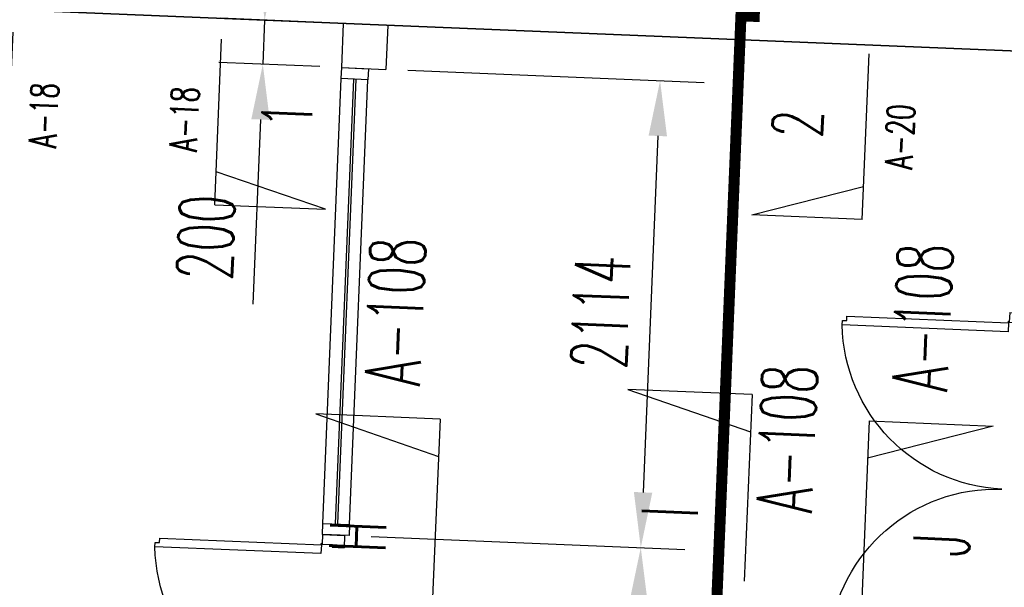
# Model space of a CAD drawing. Header units: millimetres. Extents: x 941089 to 2922714, y 799810 to 1997150.
# Tile 50 of 99: x 976117 to 980573, y 969524 to 972091. Entities that reach past the tile are written whole.
import ezdxf
from ezdxf.enums import TextEntityAlignment as Align

# ---------------------------------------------------------------- set-up
doc = ezdxf.new("R2010")
doc.units = ezdxf.units.MM
doc.header["$LTSCALE"] = 10
doc.header["$PDMODE"] = 3
doc.header["$PDSIZE"] = 5
doc.linetypes.add('DASHDOT', pattern=[1, 0.5, -0.25, 0, -0.25])
doc.layers.get('DEFPOINTS').update_dxf_attribs({"color": 21})
for name, color, linetype in [('FO-00$0$SYMBOL', 6, 'Continuous'), ('L - PL-ext-00$0$DIMS-MASONARY', 21, 'Continuous'), ('L - PL-ext-00$0$DOOR', 2, 'Continuous'), ('L - PL-ext-00$0$WALL-INTERNAL', 4, 'Continuous'), ('L-PL-00$0$DOOR', 2, 'Continuous'), ('L-PL-00$0$WALL-INTERNAL', 4, 'Continuous'), ('L-PL-00$0$ZZ-STAIR-DT-MARKS', 3, 'Continuous'), ('REVISION', 1, 'DASHDOT')]:
    doc.layers.add(name, color=color, linetype=linetype)
doc.styles.add('FO-00$0$Standard', font='romans.shx', dxfattribs={"width": 0.6})
doc.styles.add('FO-00$0$SYMBOLS', font='ROMANS.SHX')
doc.styles.add('L - PL-ext-00$0$Standard', font='romans.shx', dxfattribs={"width": 0.6})
doc.styles.add('L-PL-00$0$ROMANS', font='romans.shx', dxfattribs={"width": 0.6})
doc.styles.add('L-PL-00$0$STANDARD', font='romans.shx', dxfattribs={"width": 0.6})
doc.styles.add('L-PL-00$0$SYMBOLS', font='ROMANS.SHX')
doc.dimstyles.new('L - PL-ext-00$0$ROYCETON', dxfattribs={"dimscale": 100, "dimtxt": 2.5, "dimasz": 2.5, "dimexe": 2, "dimexo": 1, "dimgap": 1, "dimtad": 1, "dimdec": 0, "dimtxsty": 'L - PL-ext-00$0$Standard', "dimcen": 2.5, "dimclrd": 256, "dimclre": 256, "dimclrt": 2, "dimaunit": 1, "dimazin": 0, "dimtfac": 1, "dimtdec": 0, "dimtmove": 0, "dimatfit": 3, "dimfxl": 0, "dimarcsym": 0})

# ---------------------------------------------------------------- blocks, each defined once
blk = doc.blocks.new('FO-00$0$sym5')
for p, q in [((0, 15), (-10, 15)), ((-10, 15), (0, 12)), ((0, 15), (0, 0))]:
    blk.add_line(p, q)
at = {"linetype": 'Continuous', "style": 'FO-00$0$SYMBOLS', "flags": 1}
blk.add_attdef('DT-RV0', (-3.89, 13.897), '', height=0.5, dxfattribs=at)
at = {"color": 2, "style": 'FO-00$0$Standard', "width": 0.65}
blk.add_attdef('SYM5', text='', height=2.5, rotation=90, dxfattribs=at).set_placement((3.09, 7.372), align=Align.MIDDLE)
at = {"color": 7, "style": 'FO-00$0$Standard', "width": 0.65}
blk.add_attdef('SYM5', text='', height=4.51, dxfattribs=at).set_placement((-6.223, 6.602), align=Align.MIDDLE)
blk = doc.blocks.new('FO-00')
at = {"layer": 'DEFPOINTS', "color": 5, "const_width": 50}
blk.add_lwpolyline([(979232.5, 968505.5), (979381.4, 972109), (979441.3, 972106.5), (979474.4, 972908), (979537, 974420.9), (978776.4, 974452.4), (978769.8, 974292.6), (975359.1, 974434.2), (975365.7, 974593.9), (974670.8, 974622.8), (974716, 975778), (974900.3, 975770.4), (974916.9, 976170), (974731.6, 976177.7), (975037.9, 984015.3), (977225.9, 983924.5), (977242.5, 984324.2), (977056.7, 984331.4), (977184.5, 987602.4)], dxfattribs=at)
at = {"layer": 'FO-00$0$SYMBOL'}
ref = blk.add_blockref('FO-00$0$sym5', (976087.2, 972034.2, 0), dxfattribs=dict(at, xscale=-50.00000000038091, yscale=50.05000000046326, zscale=49.99999999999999, rotation=177.5301536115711))
ref.add_attrib('SYM5', '3', dxfattribs={"layer": '0', "color": 7, "height": 225.7, "rotation": 87.5302, "style": 'FO-00$0$Standard', "width": 0.649351}).set_placement((975762.1, 971717.5, 0), align=Align.MIDDLE)
ref.add_attrib('SYM5', 'A-18', dxfattribs={"layer": '0', "color": 2, "height": 125, "rotation": 87.5302, "style": 'FO-00$0$Standard', "width": 0.65065}).set_placement((976225.7, 971658.9, 0), align=Align.MIDDLE)
ref = blk.add_blockref('FO-00$0$sym5', (977030.4, 972003.7, 0), dxfattribs=dict(at, xscale=50.00000000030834, yscale=50.05000000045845, zscale=49.99999999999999, rotation=177.7369577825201))
ref.add_attrib('SYM5', '1', dxfattribs={"layer": '0', "color": 7, "height": 225.7, "rotation": 87.737, "style": 'FO-00$0$Standard', "width": 0.649351}).set_placement((977328.3, 971661.3, 0), align=Align.MIDDLE)
ref.add_attrib('SYM5', 'A-18', dxfattribs={"layer": '0', "color": 2, "height": 125, "rotation": 87.737, "style": 'FO-00$0$Standard', "width": 0.65065}).set_placement((976861.5, 971641.2, 0), align=Align.MIDDLE)
ref = blk.add_blockref('FO-00$0$sym5', (979962.2, 971937.1), dxfattribs=dict(at, xscale=-50.00000000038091, yscale=50.05000000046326, zscale=49.99999999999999, rotation=177.5301536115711))
ref.add_attrib('SYM5', '2', dxfattribs={"layer": '0', "color": 7, "height": 225.7, "rotation": 87.5302, "style": 'FO-00$0$Standard', "width": 0.649351}).set_placement((979637.1, 971620.4), align=Align.MIDDLE)
ref.add_attrib('SYM5', 'A-20', dxfattribs={"layer": '0', "color": 2, "height": 125, "rotation": 87.5302, "style": 'FO-00$0$Standard', "width": 0.65065}).set_placement((980100.7, 971561.8), align=Align.MIDDLE)
blk = doc.blocks.new('L-PL-00$0$sym5')
for p, q in [((0, 15), (-10, 15)), ((-10, 15), (0, 12)), ((0, 15), (0, 0))]:
    blk.add_line(p, q)
at = {"linetype": 'Continuous', "style": 'L-PL-00$0$SYMBOLS', "flags": 1}
blk.add_attdef('DT-RV0', (-3.89, 13.897), '', height=0.5, dxfattribs=at)
at = {"color": 7, "style": 'L-PL-00$0$STANDARD', "width": 0.65}
blk.add_attdef('SYM5', text='', height=4.51, dxfattribs=at).set_placement((-6.223, 6.602), align=Align.MIDDLE)
at = {"color": 2, "style": 'L-PL-00$0$STANDARD', "width": 0.65}
blk.add_attdef('SYM5', text='', height=2.5, rotation=90, dxfattribs=at).set_placement((3.09, 7.372), align=Align.MIDDLE)
blk = doc.blocks.new('L-PL-00$0$A$C395F2C4D')
at = {"layer": 'L-PL-00$0$DOOR'}
for p, q in [((0, 66, 0), (4.1, 165.9, 0)), ((4.1, 165.9, 0), (60.1, 163.6, 0)), ((57.9, 110.5, 0), (60.1, 163.6, 0)), ((44, 64.2, 0), (45.9, 111, 0)), ((45.9, 111, 0), (57.9, 110.5, 0)), ((1544.6, 49.1, 0), (1546.8, 102.2, 0)), ((1602.8, 99.9, 0), (1546.8, 102.2, 0)), ((1598.6, 0, 0), (1602.8, 99.9, 0)), ((0, 66, 0), (44.3, 64.2, 0)), ((1556.6, 48.6, 0), (1544.6, 49.1, 0)), ((1554.7, 1.8, 0), (1556.6, 48.6, 0)), ((1598.6, 0, 0), (1554.3, 1.8, 0)), ((35.9, -691.2, 0), (36.8, -671.3, 0)), ((35.9, -691.2, 0), (55.9, -692.1, 0)), ((36.8, -671.3, 0), (56.8, -672.1, 0)), ((1500.4, -751.7, 0), (1501.2, -731.7, 0)), ((1501.2, -731.7, 0), (1521.2, -732.6, 0))]:
    blk.add_line(p, q, dxfattribs=at)
at = {"layer": 'L-PL-00$0$DOOR', "elevation": 0}
for points in [[(56.8, -672.1), (87, 59.3), (47, 60.9), (16, -690.4), (35.9, -691.2)], [(1521.2, -732.6), (1551.4, -1.2), (1511.4, 0.5), (1480.4, -750.9), (1500.4, -751.7)]]:
    blk.add_lwpolyline(points, dxfattribs=at)
at = {"layer": 'L-PL-00$0$DOOR'}
for centre in [(44, 61.2, 0), (1554.4, -1.2, 0)]:
    blk.add_circle(centre, 3, dxfattribs=at)
for centre, start, end in [((42.1, 65.7, 0), 271.0432, 357.2901), ((1556.6, 3.2, 0), 177.9802, 264.2271)]:
    blk.add_arc(centre, 757.9, start, end, dxfattribs=at)
blk = doc.blocks.new('L-PL-00')
at = {"layer": 'L-PL-00$0$WALL-INTERNAL'}
blk.add_line((961959.1, 972720.3), (981671.7, 971905.6), dxfattribs=at)
at = {"layer": 'L-PL-00$0$DOOR', "xscale": -1, "rotation": 265.2883809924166}
blk.add_blockref('L-PL-00$0$A$C395F2C4D', (980466.4, 969173.9, 0), dxfattribs=at)
at = {"layer": 'L-PL-00$0$ZZ-STAIR-DT-MARKS'}
ref = blk.add_blockref('L-PL-00$0$sym5', (979396.6, 969551.5), dxfattribs=dict(at, xscale=56.25000000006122, yscale=56.30624999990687, zscale=56.25000000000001, rotation=357.6237923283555))
ref.add_attrib('SYM5', 'I', dxfattribs={"layer": '0', "color": 7, "height": 254, "rotation": 87.6238, "style": 'L-PL-00$0$ROMANS', "width": 0.6}).set_placement((979059.2, 969864), align=Align.MIDDLE)
ref = blk.add_blockref('L-PL-00$0$sym5', (977984.4, 969440.8), dxfattribs=dict(at, xscale=56.25000000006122, yscale=56.30624999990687, zscale=56.25000000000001, rotation=357.6237923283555))
ref.add_attrib('SYM5', 'H', dxfattribs={"layer": '0', "color": 7, "height": 254, "rotation": 87.6238, "style": 'L-PL-00$0$ROMANS', "width": 0.6}).set_placement((977647, 969753.3), align=Align.MIDDLE)
ref = blk.add_blockref('L-PL-00$0$sym5', (979926.2, 969432.4), dxfattribs=dict(at, xscale=-56.2500000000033, yscale=56.30624999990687, zscale=56.25000000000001, rotation=357.6237923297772))
ref.add_attrib('SYM5', 'J', dxfattribs={"layer": '0', "color": 7, "height": 254, "rotation": 87.6238, "style": 'L-PL-00$0$ROMANS', "width": 0.6}).set_placement((980288.3, 969715.9), align=Align.MIDDLE)
at = {"layer": 'L-PL-00$0$ZZ-STAIR-DT-MARKS', "color": 2, "char_height": 250, "rotation": 87.6238, "style": 'L-PL-00$0$STANDARD'}
for insert, attachment_point in [((977927.9, 970432.4), 7), ((980064.6, 970416), 1), ((979701.2, 969857.2), 7)]:
    blk.add_mtext('A-108', dxfattribs=dict(at, insert=insert, attachment_point=attachment_point))
blk = doc.blocks.new('L - PL-ext-00$0$A$C395F2C4D')
at = {"layer": 'L - PL-ext-00$0$DOOR'}
for p, q in [((0, 66, 0), (4.1, 165.9, 0)), ((4.1, 165.9, 0), (60.1, 163.6, 0)), ((57.9, 110.5, 0), (60.1, 163.6, 0)), ((44, 64.2, 0), (45.9, 111, 0)), ((45.9, 111, 0), (57.9, 110.5, 0)), ((1544.6, 49.1, 0), (1546.8, 102.2, 0)), ((1602.8, 99.9, 0), (1546.8, 102.2, 0)), ((1598.6, 0, 0), (1602.8, 99.9, 0)), ((0, 66, 0), (44.3, 64.2, 0)), ((1556.6, 48.6, 0), (1544.6, 49.1, 0)), ((1554.7, 1.8, 0), (1556.6, 48.6, 0)), ((1598.6, 0, 0), (1554.3, 1.8, 0)), ((35.9, -691.2, 0), (36.8, -671.3, 0)), ((35.9, -691.2, 0), (55.9, -692.1, 0)), ((36.8, -671.3, 0), (56.8, -672.1, 0)), ((1500.4, -751.7, 0), (1501.2, -731.7, 0)), ((1501.2, -731.7, 0), (1521.2, -732.6, 0))]:
    blk.add_line(p, q, dxfattribs=at)
at = {"layer": 'L - PL-ext-00$0$DOOR', "elevation": 0}
for points in [[(56.8, -672.1), (87, 59.3), (47, 60.9), (16, -690.4), (35.9, -691.2)], [(1521.2, -732.6), (1551.4, -1.2), (1511.4, 0.5), (1480.4, -750.9), (1500.4, -751.7)]]:
    blk.add_lwpolyline(points, dxfattribs=at)
at = {"layer": 'L - PL-ext-00$0$DOOR'}
for centre in [(44, 61.2, 0), (1554.4, -1.2, 0)]:
    blk.add_circle(centre, 3, dxfattribs=at)
for centre, start, end in [((42.1, 65.7, 0), 271.0432, 357.2902), ((1556.6, 3.2, 0), 177.9802, 264.2271)]:
    blk.add_arc(centre, 757.9, start, end, dxfattribs=at)
blk = doc.blocks.new('*D801')
at = {"layer": 'DEFPOINTS', "color": 0}
for p in [(977608.1, 969758), (978928, 969703.4), (977621, 968156.1)]:
    blk.add_point(p, dxfattribs=at)
at = {"layer": 'L - PL-ext-00$0$DIMS-MASONARY', "lineweight": -2}
for p, q in [((977708, 969753.8), (979127.8, 969695.2)), ((978872.2, 968354.6), (978917.7, 969453.6)), ((977720.9, 968151.9), (979061.7, 968096.5))]:
    blk.add_line(p, q, dxfattribs=at)
at = {"layer": 'L - PL-ext-00$0$DIMS-MASONARY'}
for points in [[(978876, 969455.4), (978959.3, 969451.9), (978928, 969703.4)], [(978830.6, 968356.3), (978913.9, 968352.9), (978861.9, 968104.8)]]:
    blk.add_solid(points, dxfattribs=at)
at = {"layer": 'L - PL-ext-00$0$DIMS-MASONARY', "color": 2, "insert": (978670.1, 968913.4), "char_height": 250, "attachment_point": 5, "rotation": 87.6334, "style": 'L - PL-ext-00$0$Standard'}
blk.add_mtext('1600', dxfattribs=at)
blk = doc.blocks.new('*D805')
at = {"layer": 'DEFPOINTS', "color": 0}
for p in [(977582.8, 972074.5, 0), (977217.3, 971889.5), (977574.5, 971874.7)]:
    blk.add_point(p, dxfattribs=at)
at = {"layer": 'L - PL-ext-00$0$DIMS-MASONARY', "lineweight": -2}
for p, q in [((977235.9, 972339.1), (977246.2, 972588.9)), ((977482.8, 972078.7), (977025.7, 972097.6)), ((977225.6, 972089.3), (977217.3, 971889.5)), ((977474.6, 971878.9), (977017.5, 971897.8)), ((977207, 971639.7), (977172.5, 970804.7))]:
    blk.add_line(p, q, dxfattribs=at)
at = {"layer": 'L - PL-ext-00$0$DIMS-MASONARY'}
for points in [[(977194.2, 972340.8), (977277.5, 972337.4), (977225.6, 972089.3)], [(977165.3, 971641.4), (977248.6, 971638), (977217.3, 971889.5)]]:
    blk.add_solid(points, dxfattribs=at)
at = {"layer": 'L - PL-ext-00$0$DIMS-MASONARY', "color": 2, "insert": (976959.7, 971106.6), "char_height": 250, "attachment_point": 5, "rotation": 87.6334, "style": 'L - PL-ext-00$0$Standard'}
blk.add_mtext('200', dxfattribs=at)
blk = doc.blocks.new('*D806')
at = {"layer": 'DEFPOINTS', "color": 0}
for p in [(977813.5, 972815.3), (977582.8, 972074.5, 0), (977782.6, 972066.3)]:
    blk.add_point(p, dxfattribs=at)
at = {"layer": 'L - PL-ext-00$0$DIMS-MASONARY', "lineweight": -2}
for p, q in [((977586.9, 972174.5), (977622, 973023.4)), ((977786.7, 972166.2), (977821.8, 973015.1)), ((977363.9, 972833.9), (977114.1, 972844.2)), ((977613.7, 972823.5), (977813.5, 972815.3)), ((978063.3, 972804.9), (978898.3, 972770.4))]:
    blk.add_line(p, q, dxfattribs=at)
at = {"layer": 'L - PL-ext-00$0$DIMS-MASONARY'}
for points in [[(977362.2, 972792.2), (977365.6, 972875.5), (977613.7, 972823.5)], [(978061.6, 972763.3), (978065, 972846.6), (977813.5, 972815.3)]]:
    blk.add_solid(points, dxfattribs=at)
at = {"layer": 'L - PL-ext-00$0$DIMS-MASONARY', "color": 2, "insert": (978596.4, 972557.7), "char_height": 250, "attachment_point": 5, "rotation": 177.6334, "style": 'L - PL-ext-00$0$Standard'}
blk.add_mtext('200', dxfattribs=at)
blk = doc.blocks.new('*D807')
at = {"layer": 'DEFPOINTS', "color": 0}
for p in [(977774.3, 971866.5), (977608.1, 969758), (978928, 969703.4)]:
    blk.add_point(p, dxfattribs=at)
at = {"layer": 'L - PL-ext-00$0$DIMS-MASONARY', "lineweight": -2}
for p, q in [((977874.2, 971862.3), (979215.1, 971806.9)), ((979004.9, 971565.4), (978938.3, 969953.2)), ((977708, 969753.8), (979127.8, 969695.2))]:
    blk.add_line(p, q, dxfattribs=at)
at = {"layer": 'L - PL-ext-00$0$DIMS-MASONARY'}
for points in [[(978963.3, 971567.1), (979046.6, 971563.7), (979015.3, 971815.2)], [(978896.7, 969954.9), (978979.9, 969951.5), (978928, 969703.4)]]:
    blk.add_solid(points, dxfattribs=at)
at = {"layer": 'L - PL-ext-00$0$DIMS-MASONARY', "color": 2, "insert": (978746.8, 970768.6), "char_height": 250, "attachment_point": 5, "rotation": 87.6334, "style": 'L - PL-ext-00$0$Standard'}
blk.add_mtext('2114', dxfattribs=at)
blk = doc.blocks.new('L - PL-ext-00')
at = {"layer": 'L - PL-ext-00$0$DOOR'}
for p, q in [((977489.3, 969812.9), (977572.4, 971824.8)), ((977610.2, 969807.9), (977693.3, 971819.8))]:
    blk.add_line(p, q, dxfattribs=at)
at = {"layer": 'L - PL-ext-00$0$DOOR', "color": 9}
for p, q in [((977627.9, 971822.5), (977544.7, 969810.6)), ((977637.9, 971822.1), (977554.7, 969810.2))]:
    blk.add_line(p, q, dxfattribs=at)
at = {"layer": 'L - PL-ext-00$0$DOOR'}
for points in [[(977572.4, 971824.8), (977574.5, 971874.7), (977695.4, 971869.7), (977693.3, 971819.8)], [(977487.2, 969763), (977489.3, 969812.9), (977610.2, 969807.9), (977608.1, 969758)]]:
    blk.add_lwpolyline(points, close=True, dxfattribs=at)
at = {"layer": 'L - PL-ext-00$0$WALL-INTERNAL'}
for p, q in [((981671.7, 971905.6), (969594.6, 972404.7)), ((977574.5, 971874.7), (977582.8, 972074.5, 0)), ((977782.6, 972066.3), (977774.3, 971866.5)), ((977574.5, 971874.7), (977774.3, 971866.5))]:
    blk.add_line(p, q, dxfattribs=at)
at = {"layer": 'L - PL-ext-00$0$DOOR', "xscale": -0.9999999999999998, "rotation": 265.2686031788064}
blk.add_blockref('L - PL-ext-00$0$A$C395F2C4D', (977355.4, 968169.8, 0), dxfattribs=at)
at = {"layer": 'L - PL-ext-00$0$DIMS-MASONARY'}
for base, p1, p2, angle, picture, middle in [((977813.5, 972815.3), (977582.8, 972074.5, 0), (977782.6, 972066.3), 177.6334, '*D806', (978596.4, 972557.7)), ((977217.3, 971889.5), (977582.8, 972074.5, 0), (977574.5, 971874.7), 87.6334, '*D805', (976959.7, 971106.6)), ((978928, 969703.4), (977774.3, 971866.5), (977608.1, 969758), 87.6334, '*D807', (978746.8, 970768.6)), ((978928, 969703.4), (977621, 968156.1), (977608.1, 969758), 87.6334, '*D801', (978670.1, 968913.4))]:
    dim = blk.add_linear_dim(base=base, p1=p1, p2=p2, angle=angle, dimstyle='L - PL-ext-00$0$ROYCETON', dxfattribs=at)
    dim.commit()
    dim.dimension.update_dxf_attribs({"geometry": picture, "text_midpoint": middle})

msp = doc.modelspace()

# ---------------------------------------------------------------- block references
at = {"layer": 'REVISION'}
for name in ['FO-00', 'L - PL-ext-00', 'L-PL-00']:
    msp.add_blockref(name, (0, 0), dxfattribs=at)

doc.saveas('drawing.dxf')
